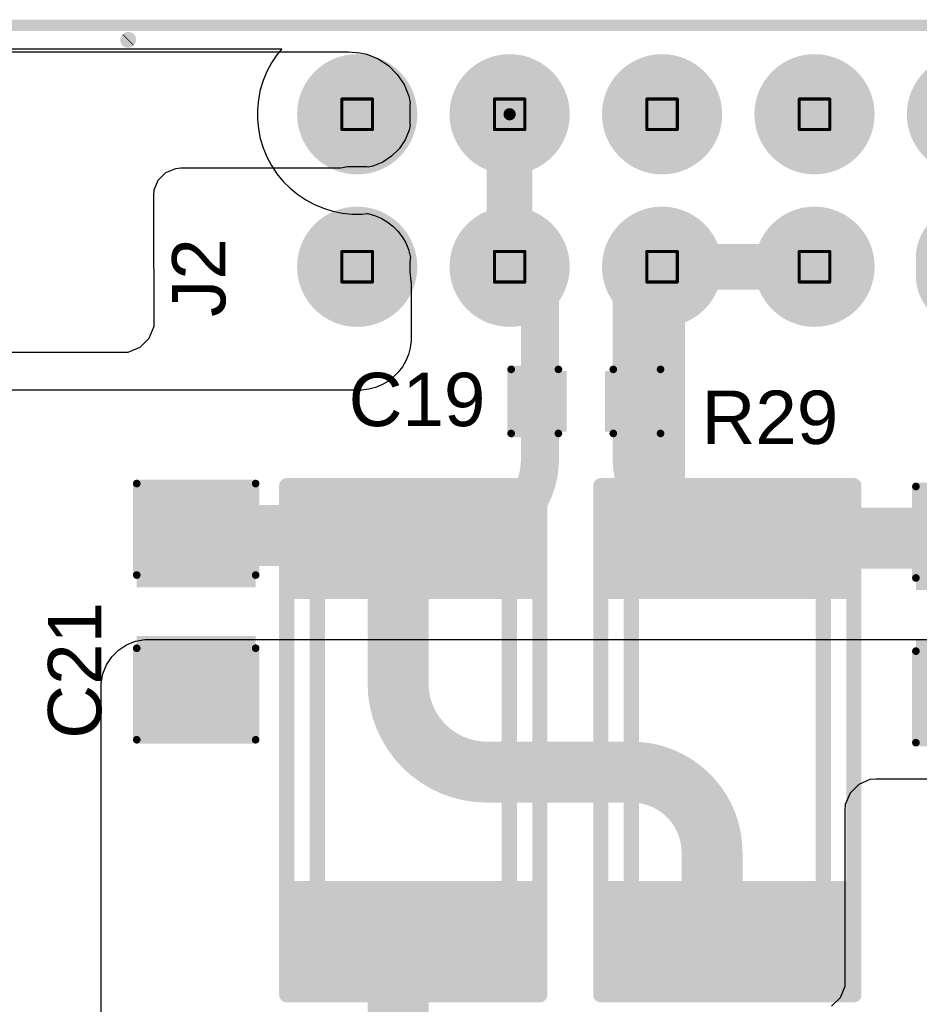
# Model space of a CAD drawing. Header units: inches. Extents: x 0 to 11.2, y -0.2 to 5.5.
# Tile 35 of 57: x 1.394 to 1.984, y 1.907 to 2.553. Entities that reach past the tile are written whole.
import ezdxf

# ---------------------------------------------------------------- set-up
doc = ezdxf.new("R2010")
doc.units = ezdxf.units.IN
doc.header["$MEASUREMENT"] = 0
for name, color, linetype in [('Board Outline', 216, 'Continuous'), ('Bottom Layer', 5, 'Continuous'), ('Bottom Overlay', 54, 'Continuous'), ('Bottom Paste', 16, 'Continuous'), ('Bottom Solder', 6, 'Continuous'), ('Drill Drawing', 1, 'Continuous'), ('Multi-Layer', 9, 'Continuous'), ('Pad Holes', 156, 'Continuous'), ('Top Layer', 1, 'Continuous'), ('Top Overlay', 2, 'Continuous'), ('Top Paste', 8, 'Continuous'), ('Top Solder', 216, 'Continuous')]:
    doc.layers.add(name, color=color, linetype=linetype)
doc.styles.add('Arial', font='txt', dxfattribs={"height": 0.2})

# ---------------------------------------------------------------- blocks, each defined once
blk = doc.blocks.new('SFH11_PBPC_D12_RA_BK_7')
at = {"layer": 'Bottom Layer'}
h = blk.add_hatch(color=5, dxfattribs=at)
edge = h.paths.add_edge_path()
edge.add_arc((0.25, 0.0500001), 0.035433, 0, 360)
h = blk.add_hatch(color=5, dxfattribs=at)
edge = h.paths.add_edge_path()
edge.add_arc((0.35, 0.0500001), 0.035433, 0, 360)
h = blk.add_hatch(color=5, dxfattribs=at)
edge = h.paths.add_edge_path()
edge.add_arc((0.45, 0.0500001), 0.035433, 0, 360)
h = blk.add_hatch(color=5, dxfattribs=at)
edge = h.paths.add_edge_path()
edge.add_arc((0.55, 0.0500001), 0.035433, 0, 360)
h = blk.add_hatch(color=5, dxfattribs=at)
edge = h.paths.add_edge_path()
edge.add_arc((0.15, -0.0499999), 0.035433, 0, 360)
h = blk.add_hatch(color=5, dxfattribs=at)
edge = h.paths.add_edge_path()
edge.add_arc((0.25, -0.0499999), 0.035433, 0, 360)
h = blk.add_hatch(color=5, dxfattribs=at)
edge = h.paths.add_edge_path()
edge.add_arc((0.35, -0.0499998), 0.035433, 0, 360)
h = blk.add_hatch(color=5, dxfattribs=at)
edge = h.paths.add_edge_path()
edge.add_arc((0.4500001, -0.0499998), 0.035433, 0, 360)
h = blk.add_hatch(color=5, dxfattribs=at)
edge = h.paths.add_edge_path()
edge.add_arc((0.55, -0.0499998), 0.035433, 0, 360)
at = {"layer": 'Bottom Solder'}
h = blk.add_hatch(color=6, dxfattribs=at)
edge = h.paths.add_edge_path()
edge.add_arc((0.15, 0.04409455), 0.0335275, 180, 360)
edge.add_line((0.1835275, 0.04409455), (0.1835275, 0.05590565))
edge.add_arc((0.15, 0.05590565), 0.0335275, 0, 180)
edge.add_line((0.1164725, 0.05590565), (0.1164725, 0.04409455))
h = blk.add_hatch(color=6, dxfattribs=at)
edge = h.paths.add_edge_path()
edge.add_arc((0.25, 0.0500001), 0.039433, 0, 360)
h = blk.add_hatch(color=6, dxfattribs=at)
edge = h.paths.add_edge_path()
edge.add_arc((0.35, 0.0500001), 0.039433, 0, 360)
h = blk.add_hatch(color=6, dxfattribs=at)
edge = h.paths.add_edge_path()
edge.add_arc((0.45, 0.0500001), 0.039433, 0, 360)
h = blk.add_hatch(color=6, dxfattribs=at)
edge = h.paths.add_edge_path()
edge.add_arc((0.55, 0.0500001), 0.039433, 0, 360)
h = blk.add_hatch(color=6, dxfattribs=at)
edge = h.paths.add_edge_path()
edge.add_arc((0.15, -0.0499999), 0.039433, 0, 360)
h = blk.add_hatch(color=6, dxfattribs=at)
edge = h.paths.add_edge_path()
edge.add_arc((0.25, -0.0499999), 0.039433, 0, 360)
h = blk.add_hatch(color=6, dxfattribs=at)
edge = h.paths.add_edge_path()
edge.add_arc((0.35, -0.0499998), 0.039433, 0, 360)
h = blk.add_hatch(color=6, dxfattribs=at)
edge = h.paths.add_edge_path()
edge.add_arc((0.4500001, -0.0499998), 0.039433, 0, 360)
h = blk.add_hatch(color=6, dxfattribs=at)
edge = h.paths.add_edge_path()
edge.add_arc((0.55, -0.0499998), 0.039433, 0, 360)
at = {"layer": 'Multi-Layer'}
h = blk.add_hatch(color=9, dxfattribs=at)
edge = h.paths.add_edge_path()
edge.add_arc((0.25, 0.0500001), 0.035433, 0, 360)
h = blk.add_hatch(color=9, dxfattribs=at)
edge = h.paths.add_edge_path()
edge.add_arc((0.35, 0.0500001), 0.035433, 0, 360)
h = blk.add_hatch(color=9, dxfattribs=at)
edge = h.paths.add_edge_path()
edge.add_arc((0.45, 0.0500001), 0.035433, 0, 360)
h = blk.add_hatch(color=9, dxfattribs=at)
edge = h.paths.add_edge_path()
edge.add_arc((0.55, 0.0500001), 0.035433, 0, 360)
h = blk.add_hatch(color=9, dxfattribs=at)
edge = h.paths.add_edge_path()
edge.add_arc((0.15, -0.0499999), 0.035433, 0, 360)
h = blk.add_hatch(color=9, dxfattribs=at)
edge = h.paths.add_edge_path()
edge.add_arc((0.25, -0.0499999), 0.035433, 0, 360)
h = blk.add_hatch(color=9, dxfattribs=at)
edge = h.paths.add_edge_path()
edge.add_arc((0.35, -0.0499998), 0.035433, 0, 360)
h = blk.add_hatch(color=9, dxfattribs=at)
edge = h.paths.add_edge_path()
edge.add_arc((0.4500001, -0.0499998), 0.035433, 0, 360)
h = blk.add_hatch(color=9, dxfattribs=at)
edge = h.paths.add_edge_path()
edge.add_arc((0.55, -0.0499998), 0.035433, 0, 360)
at = {"layer": 'Pad Holes'}
h = blk.add_hatch(color=7, dxfattribs=at)
edge = h.paths.add_edge_path()
edge.add_arc((0.25, 0.0500001), 0.0200787, 0, 360)
h = blk.add_hatch(color=7, dxfattribs=at)
edge = h.paths.add_edge_path()
edge.add_arc((0.35, 0.0500001), 0.0200787, 0, 360)
h = blk.add_hatch(color=7, dxfattribs=at)
edge = h.paths.add_edge_path()
edge.add_arc((0.45, 0.0500001), 0.0200787, 0, 360)
h = blk.add_hatch(color=7, dxfattribs=at)
edge = h.paths.add_edge_path()
edge.add_arc((0.55, 0.0500001), 0.0200787, 0, 360)
h = blk.add_hatch(color=7, dxfattribs=at)
edge = h.paths.add_edge_path()
edge.add_arc((0.25, -0.0499999), 0.0200787, 0, 360)
h = blk.add_hatch(color=7, dxfattribs=at)
edge = h.paths.add_edge_path()
edge.add_arc((0.35, -0.0499998), 0.0200787, 0, 360)
h = blk.add_hatch(color=7, dxfattribs=at)
edge = h.paths.add_edge_path()
edge.add_arc((0.4500001, -0.0499998), 0.0200787, 0, 360)
h = blk.add_hatch(color=7, dxfattribs=at)
edge = h.paths.add_edge_path()
edge.add_arc((0.55, -0.0499998), 0.0200787, 0, 360)
at = {"layer": 'Top Layer'}
h = blk.add_hatch(color=1, dxfattribs=at)
edge = h.paths.add_edge_path()
edge.add_arc((0.25, 0.0500001), 0.035433, 0, 360)
h = blk.add_hatch(color=1, dxfattribs=at)
edge = h.paths.add_edge_path()
edge.add_arc((0.35, 0.0500001), 0.035433, 0, 360)
h = blk.add_hatch(color=1, dxfattribs=at)
edge = h.paths.add_edge_path()
edge.add_arc((0.45, 0.0500001), 0.035433, 0, 360)
h = blk.add_hatch(color=1, dxfattribs=at)
edge = h.paths.add_edge_path()
edge.add_arc((0.55, 0.0500001), 0.035433, 0, 360)
h = blk.add_hatch(color=1, dxfattribs=at)
edge = h.paths.add_edge_path()
edge.add_arc((0.15, -0.0499999), 0.035433, 0, 360)
h = blk.add_hatch(color=1, dxfattribs=at)
edge = h.paths.add_edge_path()
edge.add_arc((0.25, -0.0499999), 0.035433, 0, 360)
h = blk.add_hatch(color=1, dxfattribs=at)
edge = h.paths.add_edge_path()
edge.add_arc((0.35, -0.0499998), 0.035433, 0, 360)
h = blk.add_hatch(color=1, dxfattribs=at)
edge = h.paths.add_edge_path()
edge.add_arc((0.4500001, -0.0499998), 0.035433, 0, 360)
h = blk.add_hatch(color=1, dxfattribs=at)
edge = h.paths.add_edge_path()
edge.add_arc((0.55, -0.0499998), 0.035433, 0, 360)
at = {"layer": 'Top Solder'}
h = blk.add_hatch(color=216, dxfattribs=at)
edge = h.paths.add_edge_path()
edge.add_arc((0.15, 0.04409455), 0.0335275, 180, 360)
edge.add_line((0.1835275, 0.04409455), (0.1835275, 0.05590565))
edge.add_arc((0.15, 0.05590565), 0.0335275, 0, 180)
edge.add_line((0.1164725, 0.05590565), (0.1164725, 0.04409455))
h = blk.add_hatch(color=216, dxfattribs=at)
edge = h.paths.add_edge_path()
edge.add_arc((0.25, 0.0500001), 0.039433, 0, 360)
h = blk.add_hatch(color=216, dxfattribs=at)
edge = h.paths.add_edge_path()
edge.add_arc((0.35, 0.0500001), 0.039433, 0, 360)
h = blk.add_hatch(color=216, dxfattribs=at)
edge = h.paths.add_edge_path()
edge.add_arc((0.45, 0.0500001), 0.039433, 0, 360)
h = blk.add_hatch(color=216, dxfattribs=at)
edge = h.paths.add_edge_path()
edge.add_arc((0.55, 0.0500001), 0.039433, 0, 360)
h = blk.add_hatch(color=216, dxfattribs=at)
edge = h.paths.add_edge_path()
edge.add_arc((0.15, -0.0499999), 0.039433, 0, 360)
h = blk.add_hatch(color=216, dxfattribs=at)
edge = h.paths.add_edge_path()
edge.add_arc((0.25, -0.0499999), 0.039433, 0, 360)
h = blk.add_hatch(color=216, dxfattribs=at)
edge = h.paths.add_edge_path()
edge.add_arc((0.35, -0.0499998), 0.039433, 0, 360)
h = blk.add_hatch(color=216, dxfattribs=at)
edge = h.paths.add_edge_path()
edge.add_arc((0.4500001, -0.0499998), 0.039433, 0, 360)
h = blk.add_hatch(color=216, dxfattribs=at)
edge = h.paths.add_edge_path()
edge.add_arc((0.55, -0.0499998), 0.039433, 0, 360)
at = {"layer": 'Top Overlay', "const_width": 0.01}
blk.add_lwpolyline([(0.7003947, -0.0986052), (0.7, -0.0989999)], dxfattribs=at)
at = {"layer": 'Top Overlay', "const_width": 0.005}
for points in [[(0.6975, -0.0989999, 1), (0.7025, -0.0989999, 1)], [(0.6978947, -0.0986052, 1), (0.7028947, -0.0986052, 1)]]:
    blk.add_lwpolyline(points, format="xyb", close=True, dxfattribs=at)
blk = doc.blocks.new('RES_2512_24')
at = {"layer": 'Top Layer'}
for points in [[(-0.15944875, 0.06692915), (-0.09645665, 0.06692915), (-0.09645665, -0.06692915), (-0.15944875, -0.06692915)], [(0.09645675, 0.06692915), (0.15944885, 0.06692915), (0.15944885, -0.06692915), (0.09645675, -0.06692915)]]:
    blk.add_hatch(color=1, dxfattribs=at).paths.add_polyline_path(points)
at = {"layer": 'Top Paste'}
for points in [[(-0.15944875, 0.06692915), (-0.09645665, 0.06692915), (-0.09645665, -0.06692915), (-0.15944875, -0.06692915)], [(0.09645675, 0.06692915), (0.15944885, 0.06692915), (0.15944885, -0.06692915), (0.09645675, -0.06692915)]]:
    blk.add_hatch(color=8, dxfattribs=at).paths.add_polyline_path(points)
at = {"layer": 'Top Solder'}
for points in [[(-0.16344875, 0.07092915), (-0.09245665, 0.07092915), (-0.09245665, -0.07092915), (-0.16344875, -0.07092915)], [(0.09245675, 0.07092915), (0.16344885, 0.07092915), (0.16344885, -0.07092915), (0.09245675, -0.07092915)]]:
    blk.add_hatch(color=216, dxfattribs=at).paths.add_polyline_path(points)
at = {"layer": 'Top Overlay', "const_width": 0.01}
for points in [[(-0.167, 0.073), (0.1667936, 0.073)], [(-0.167, 0.073), (-0.167, -0.073)], [(0.1667936, 0.073), (0.1667936, -0.073)], [(-0.167, -0.073), (0.1667936, -0.073)]]:
    blk.add_lwpolyline(points, dxfattribs=at)
at = {"layer": 'Top Overlay', "const_width": 0.005}
for points in [[(-0.1695, 0.073, 1), (-0.1645, 0.073, 1)], [(-0.1695, 0.073, 1), (-0.1645, 0.073, 1)], [(0.1642936, 0.073, 1), (0.1692936, 0.073, 1)], [(0.1642936, 0.073, 1), (0.1692936, 0.073, 1)], [(-0.1695, -0.073, 1), (-0.1645, -0.073, 1)], [(-0.1695, -0.073, 1), (-0.1645, -0.073, 1)], [(0.1642936, -0.073, 1), (0.1692936, -0.073, 1)], [(0.1642936, -0.073, 1), (0.1692936, -0.073, 1)]]:
    blk.add_lwpolyline(points, format="xyb", close=True, dxfattribs=at)
blk = doc.blocks.new('RES_2512_25')
at = {"layer": 'Top Layer'}
for points in [[(-0.15944875, 0.06692915), (-0.09645665, 0.06692915), (-0.09645665, -0.06692915), (-0.15944875, -0.06692915)], [(0.09645675, 0.06692915), (0.15944885, 0.06692915), (0.15944885, -0.06692915), (0.09645675, -0.06692915)]]:
    blk.add_hatch(color=1, dxfattribs=at).paths.add_polyline_path(points)
at = {"layer": 'Top Paste'}
for points in [[(-0.15944875, 0.06692915), (-0.09645665, 0.06692915), (-0.09645665, -0.06692915), (-0.15944875, -0.06692915)], [(0.09645675, 0.06692915), (0.15944885, 0.06692915), (0.15944885, -0.06692915), (0.09645675, -0.06692915)]]:
    blk.add_hatch(color=8, dxfattribs=at).paths.add_polyline_path(points)
at = {"layer": 'Top Solder'}
for points in [[(-0.16344875, 0.07092915), (-0.09245665, 0.07092915), (-0.09245665, -0.07092915), (-0.16344875, -0.07092915)], [(0.09245675, 0.07092915), (0.16344885, 0.07092915), (0.16344885, -0.07092915), (0.09245675, -0.07092915)]]:
    blk.add_hatch(color=216, dxfattribs=at).paths.add_polyline_path(points)
at = {"layer": 'Top Overlay', "const_width": 0.01}
for points in [[(-0.167, 0.073), (0.1667936, 0.073)], [(-0.167, 0.073), (-0.167, -0.073)], [(0.1667936, 0.073), (0.1667936, -0.073)], [(-0.167, -0.073), (0.1667936, -0.073)]]:
    blk.add_lwpolyline(points, dxfattribs=at)
at = {"layer": 'Top Overlay', "const_width": 0.005}
for points in [[(-0.1695, 0.073, 1), (-0.1645, 0.073, 1)], [(-0.1695, 0.073, 1), (-0.1645, 0.073, 1)], [(0.1642936, 0.073, 1), (0.1692936, 0.073, 1)], [(0.1642936, 0.073, 1), (0.1692936, 0.073, 1)], [(-0.1695, -0.073, 1), (-0.1645, -0.073, 1)], [(-0.1695, -0.073, 1), (-0.1645, -0.073, 1)], [(0.1642936, -0.073, 1), (0.1692936, -0.073, 1)], [(0.1642936, -0.073, 1), (0.1692936, -0.073, 1)]]:
    blk.add_lwpolyline(points, format="xyb", close=True, dxfattribs=at)
blk = doc.blocks.new('RES_2512_B_26')
at = {"layer": 'Bottom Layer'}
for points in [[(-0.15944875, 0.06692915), (-0.09645665, 0.06692915), (-0.09645665, -0.06692915), (-0.15944875, -0.06692915)], [(0.09645675, 0.06692915), (0.15944885, 0.06692915), (0.15944885, -0.06692915), (0.09645675, -0.06692915)]]:
    blk.add_hatch(color=5, dxfattribs=at).paths.add_polyline_path(points)
at = {"layer": 'Bottom Paste'}
for points in [[(-0.15944875, 0.06692915), (-0.09645665, 0.06692915), (-0.09645665, -0.06692915), (-0.15944875, -0.06692915)], [(0.09645675, 0.06692915), (0.15944885, 0.06692915), (0.15944885, -0.06692915), (0.09645675, -0.06692915)]]:
    blk.add_hatch(color=16, dxfattribs=at).paths.add_polyline_path(points)
at = {"layer": 'Bottom Solder'}
for points in [[(-0.16344875, 0.07092915), (-0.09245665, 0.07092915), (-0.09245665, -0.07092915), (-0.16344875, -0.07092915)], [(0.09245675, 0.07092915), (0.16344885, 0.07092915), (0.16344885, -0.07092915), (0.09245675, -0.07092915)]]:
    blk.add_hatch(color=6, dxfattribs=at).paths.add_polyline_path(points)
at = {"layer": 'Bottom Overlay', "const_width": 0.01}
for points in [[(-0.167, 0.073), (-0.167, -0.073)], [(-0.167, 0.073), (0.1667936, 0.073)], [(0.1667936, 0.073), (0.1667936, -0.073)], [(-0.167, -0.073), (0.1667936, -0.073)]]:
    blk.add_lwpolyline(points, dxfattribs=at)
at = {"layer": 'Bottom Overlay', "const_width": 0.005}
for points in [[(-0.1695, 0.073, 1), (-0.1645, 0.073, 1)], [(-0.1695, 0.073, 1), (-0.1645, 0.073, 1)], [(0.1642936, 0.073, 1), (0.1692936, 0.073, 1)], [(0.1642936, 0.073, 1), (0.1692936, 0.073, 1)], [(-0.1695, -0.073, 1), (-0.1645, -0.073, 1)], [(-0.1695, -0.073, 1), (-0.1645, -0.073, 1)], [(0.1642936, -0.073, 1), (0.1692936, -0.073, 1)], [(0.1642936, -0.073, 1), (0.1692936, -0.073, 1)]]:
    blk.add_lwpolyline(points, format="xyb", close=True, dxfattribs=at)
blk = doc.blocks.new('RES_2512_B_27')
at = {"layer": 'Bottom Layer'}
for points in [[(-0.15944875, 0.06692915), (-0.09645665, 0.06692915), (-0.09645665, -0.06692915), (-0.15944875, -0.06692915)], [(0.09645675, 0.06692915), (0.15944885, 0.06692915), (0.15944885, -0.06692915), (0.09645675, -0.06692915)]]:
    blk.add_hatch(color=5, dxfattribs=at).paths.add_polyline_path(points)
at = {"layer": 'Bottom Paste'}
for points in [[(-0.15944875, 0.06692915), (-0.09645665, 0.06692915), (-0.09645665, -0.06692915), (-0.15944875, -0.06692915)], [(0.09645675, 0.06692915), (0.15944885, 0.06692915), (0.15944885, -0.06692915), (0.09645675, -0.06692915)]]:
    blk.add_hatch(color=16, dxfattribs=at).paths.add_polyline_path(points)
at = {"layer": 'Bottom Solder'}
for points in [[(-0.16344875, 0.07092915), (-0.09245665, 0.07092915), (-0.09245665, -0.07092915), (-0.16344875, -0.07092915)], [(0.09245675, 0.07092915), (0.16344885, 0.07092915), (0.16344885, -0.07092915), (0.09245675, -0.07092915)]]:
    blk.add_hatch(color=6, dxfattribs=at).paths.add_polyline_path(points)
at = {"layer": 'Bottom Overlay', "const_width": 0.01}
for points in [[(-0.167, 0.073), (-0.167, -0.073)], [(-0.167, 0.073), (0.1667936, 0.073)], [(0.1667936, 0.073), (0.1667936, -0.073)], [(-0.167, -0.073), (0.1667936, -0.073)]]:
    blk.add_lwpolyline(points, dxfattribs=at)
at = {"layer": 'Bottom Overlay', "const_width": 0.005}
for points in [[(-0.1695, 0.073, 1), (-0.1645, 0.073, 1)], [(-0.1695, 0.073, 1), (-0.1645, 0.073, 1)], [(0.1642936, 0.073, 1), (0.1692936, 0.073, 1)], [(0.1642936, 0.073, 1), (0.1692936, 0.073, 1)], [(-0.1695, -0.073, 1), (-0.1645, -0.073, 1)], [(-0.1695, -0.073, 1), (-0.1645, -0.073, 1)], [(0.1642936, -0.073, 1), (0.1692936, -0.073, 1)], [(0.1642936, -0.073, 1), (0.1692936, -0.073, 1)]]:
    blk.add_lwpolyline(points, format="xyb", close=True, dxfattribs=at)
blk = doc.blocks.new('C___1206_64')
at = {"layer": 'Top Layer'}
for points in [[(-0.0799999, 0.035), (-0.0199999, 0.035), (-0.0199999, -0.035), (-0.0799999, -0.035)], [(0.0199999, 0.035), (0.0799999, 0.035), (0.0799999, -0.035), (0.0199999, -0.035)]]:
    blk.add_hatch(color=1, dxfattribs=at).paths.add_polyline_path(points)
at = {"layer": 'Top Paste'}
for points in [[(-0.0799999, 0.035), (-0.0199999, 0.035), (-0.0199999, -0.035), (-0.0799999, -0.035)], [(0.0199999, 0.035), (0.0799999, 0.035), (0.0799999, -0.035), (0.0199999, -0.035)]]:
    blk.add_hatch(color=8, dxfattribs=at).paths.add_polyline_path(points)
at = {"layer": 'Top Solder'}
for points in [[(-0.0839999, 0.039), (-0.0159999, 0.039), (-0.0159999, -0.039), (-0.0839999, -0.039)], [(0.0159999, 0.039), (0.0839999, 0.039), (0.0839999, -0.039), (0.0159999, -0.039)]]:
    blk.add_hatch(color=216, dxfattribs=at).paths.add_polyline_path(points)
at = {"layer": 'Top Overlay', "const_width": 0.005}
for points in [[(-0.084, 0.039), (-0.024, 0.039)], [(-0.084, 0.039), (-0.084, -0.039)], [(0.024, 0.039), (0.084, 0.039)], [(0.084, 0.039), (0.084, -0.039)], [(-0.084, -0.039), (-0.024, -0.039)], [(0.024, -0.039), (0.084, -0.039)]]:
    blk.add_lwpolyline(points, dxfattribs=at)
at = {"layer": 'Top Overlay', "const_width": 0.0025}
for points in [[(-0.08525, 0.039, 1), (-0.08275, 0.039, 1)], [(-0.08525, 0.039, 1), (-0.08275, 0.039, 1)], [(-0.02525, 0.039, 1), (-0.02275, 0.039, 1)], [(0.02275, 0.039, 1), (0.02525, 0.039, 1)], [(0.08275, 0.039, 1), (0.08525, 0.039, 1)], [(0.08275, 0.039, 1), (0.08525, 0.039, 1)], [(-0.08525, -0.039, 1), (-0.08275, -0.039, 1)], [(-0.08525, -0.039, 1), (-0.08275, -0.039, 1)], [(-0.02525, -0.039, 1), (-0.02275, -0.039, 1)], [(0.02275, -0.039, 1), (0.02525, -0.039, 1)], [(0.08275, -0.039, 1), (0.08525, -0.039, 1)], [(0.08275, -0.039, 1), (0.08525, -0.039, 1)]]:
    blk.add_lwpolyline(points, format="xyb", close=True, dxfattribs=at)
blk = doc.blocks.new('C___1206_65')
at = {"layer": 'Top Layer'}
for points in [[(-0.0799999, 0.035), (-0.0199999, 0.035), (-0.0199999, -0.035), (-0.0799999, -0.035)], [(0.0199999, 0.035), (0.0799999, 0.035), (0.0799999, -0.035), (0.0199999, -0.035)]]:
    blk.add_hatch(color=1, dxfattribs=at).paths.add_polyline_path(points)
at = {"layer": 'Top Paste'}
for points in [[(-0.0799999, 0.035), (-0.0199999, 0.035), (-0.0199999, -0.035), (-0.0799999, -0.035)], [(0.0199999, 0.035), (0.0799999, 0.035), (0.0799999, -0.035), (0.0199999, -0.035)]]:
    blk.add_hatch(color=8, dxfattribs=at).paths.add_polyline_path(points)
at = {"layer": 'Top Solder'}
for points in [[(-0.0839999, 0.039), (-0.0159999, 0.039), (-0.0159999, -0.039), (-0.0839999, -0.039)], [(0.0159999, 0.039), (0.0839999, 0.039), (0.0839999, -0.039), (0.0159999, -0.039)]]:
    blk.add_hatch(color=216, dxfattribs=at).paths.add_polyline_path(points)
at = {"layer": 'Top Overlay', "const_width": 0.005}
for points in [[(-0.084, 0.039), (-0.024, 0.039)], [(-0.084, 0.039), (-0.084, -0.039)], [(0.024, 0.039), (0.084, 0.039)], [(0.084, 0.039), (0.084, -0.039)], [(-0.084, -0.039), (-0.024, -0.039)], [(0.024, -0.039), (0.084, -0.039)]]:
    blk.add_lwpolyline(points, dxfattribs=at)
at = {"layer": 'Top Overlay', "const_width": 0.0025}
for points in [[(-0.08525, 0.039, 1), (-0.08275, 0.039, 1)], [(-0.08525, 0.039, 1), (-0.08275, 0.039, 1)], [(-0.02525, 0.039, 1), (-0.02275, 0.039, 1)], [(0.02275, 0.039, 1), (0.02525, 0.039, 1)], [(0.08275, 0.039, 1), (0.08525, 0.039, 1)], [(0.08275, 0.039, 1), (0.08525, 0.039, 1)], [(-0.08525, -0.039, 1), (-0.08275, -0.039, 1)], [(-0.08525, -0.039, 1), (-0.08275, -0.039, 1)], [(-0.02525, -0.039, 1), (-0.02275, -0.039, 1)], [(0.02275, -0.039, 1), (0.02525, -0.039, 1)], [(0.08275, -0.039, 1), (0.08525, -0.039, 1)], [(0.08275, -0.039, 1), (0.08525, -0.039, 1)]]:
    blk.add_lwpolyline(points, format="xyb", close=True, dxfattribs=at)
blk = doc.blocks.new('C___0603_66')
at = {"layer": 'Top Layer'}
for points in [[(-0.015, 0.0175), (-0.015, -0.0175), (-0.045, -0.0175), (-0.045, 0.0175)], [(0.045, 0.0175), (0.045, -0.0175), (0.015, -0.0175), (0.015, 0.0175)]]:
    blk.add_hatch(color=1, dxfattribs=at).paths.add_polyline_path(points)
at = {"layer": 'Top Paste'}
for points in [[(-0.015, 0.0175), (-0.015, -0.0175), (-0.045, -0.0175), (-0.045, 0.0175)], [(0.045, 0.0175), (0.045, -0.0175), (0.015, -0.0175), (0.015, 0.0175)]]:
    blk.add_hatch(color=8, dxfattribs=at).paths.add_polyline_path(points)
at = {"layer": 'Top Solder'}
for points in [[(-0.0126378, 0.0198622), (-0.0126378, -0.0198622), (-0.0473622, -0.0198622), (-0.0473622, 0.0198622)], [(0.0473622, 0.0198622), (0.0473622, -0.0198622), (0.0126378, -0.0198622), (0.0126378, 0.0198622)]]:
    blk.add_hatch(color=216, dxfattribs=at).paths.add_polyline_path(points)
at = {"layer": 'Top Overlay', "const_width": 0.005}
for points in [[(-0.049, 0.021), (-0.049, -0.021)], [(-0.018, 0.021), (-0.049, 0.021)], [(0.049, 0.021), (0.018, 0.021)], [(0.049, 0.021), (0.049, -0.021)], [(-0.018, -0.021), (-0.049, -0.021)], [(0.049, -0.021), (0.018, -0.021)]]:
    blk.add_lwpolyline(points, dxfattribs=at)
at = {"layer": 'Top Overlay', "const_width": 0.0025}
for points in [[(-0.05025, 0.021, 1), (-0.04775, 0.021, 1)], [(-0.05025, 0.021, 1), (-0.04775, 0.021, 1)], [(-0.01925, 0.021, 1), (-0.01675, 0.021, 1)], [(0.01675, 0.021, 1), (0.01925, 0.021, 1)], [(0.04775, 0.021, 1), (0.05025, 0.021, 1)], [(0.04775, 0.021, 1), (0.05025, 0.021, 1)], [(-0.05025, -0.021, 1), (-0.04775, -0.021, 1)], [(-0.05025, -0.021, 1), (-0.04775, -0.021, 1)], [(-0.01925, -0.021, 1), (-0.01675, -0.021, 1)], [(0.01675, -0.021, 1), (0.01925, -0.021, 1)], [(0.04775, -0.021, 1), (0.05025, -0.021, 1)], [(0.04775, -0.021, 1), (0.05025, -0.021, 1)]]:
    blk.add_lwpolyline(points, format="xyb", close=True, dxfattribs=at)

msp = doc.modelspace()

# ---------------------------------------------------------------- linework, layer by layer
at = {"layer": 'Board Outline', "const_width": 0.0075}
msp.add_lwpolyline([(0.0098424, 2.5492132), (4.320866, 2.5492132)], dxfattribs=at)
at = {"layer": 'Bottom Layer'}
for p, q in [((0.0299999, 2.5339198), (1.5659755, 2.5339198)), ((1.5659755, 2.5339198), (1.5627347, 2.5299709)), ((1.559163, 2.5246253), (1.5561323, 2.5189554)), ((1.5627347, 2.5299709), (1.559163, 2.5246253)), ((1.5561323, 2.5189554), (1.5536721, 2.5130158)), ((1.5536721, 2.5130158), (1.5518058, 2.5068636)), ((1.5518058, 2.5068636), (1.5505516, 2.5005581)), ((1.5505516, 2.5005581), (1.5499214, 2.49416)), ((1.5499214, 2.49416), (1.5499214, 2.487731)), ((1.5499214, 2.487731), (1.5505516, 2.4813329)), ((1.5505516, 2.4813329), (1.5518058, 2.4750274)), ((1.5518058, 2.4750274), (1.5536721, 2.4688752)), ((1.5536721, 2.4688752), (1.5561323, 2.4629356)), ((1.5561323, 2.4629356), (1.559163, 2.4572657)), ((1.559163, 2.4572657), (1.5627347, 2.4519201)), ((1.5627347, 2.4519201), (1.5668133, 2.4469504)), ((1.5668133, 2.4469504), (1.5713593, 2.4424044)), ((1.5713593, 2.4424044), (1.576329, 2.4383258)), ((1.576329, 2.4383258), (1.5816746, 2.4347541)), ((1.5816746, 2.4347541), (1.5873445, 2.4317234)), ((1.5873445, 2.4317234), (1.5932841, 2.4292632)), ((1.5932841, 2.4292632), (1.5994363, 2.4273969)), ((1.5994363, 2.4273969), (1.6057418, 2.4261427)), ((1.6057418, 2.4261427), (1.6121399, 2.4255125)), ((1.6121399, 2.4255125), (1.6185689, 2.4255125)), ((1.6185689, 2.4255125), (1.6218224, 2.425833)), ((1.6218224, 2.425833), (1.6222818, 2.4257725)), ((1.6222818, 2.4257725), (1.6267684, 2.4245704)), ((1.6267684, 2.4245704), (1.6310597, 2.4227929)), ((1.6310597, 2.4227929), (1.6350823, 2.4204706)), ((1.6350823, 2.4204706), (1.6387674, 2.417643)), ((1.6387674, 2.417643), (1.6420518, 2.4143586)), ((1.6420518, 2.4143586), (1.6448794, 2.4106735)), ((1.6448794, 2.4106735), (1.6472017, 2.4066509)), ((1.6472017, 2.4066509), (1.6489792, 2.4023596)), ((1.6489792, 2.4023596), (1.6501813, 2.397873)), ((1.6502418, 2.3974132), (1.6499214, 2.3941601)), ((1.6501813, 2.397873), (1.6502418, 2.3974132)), ((1.6499214, 2.3941601), (1.6499214, 2.3877311)), ((1.6499214, 2.3877311), (1.6505516, 2.381333)), ((1.6505516, 2.381333), (1.6507873, 2.3801478)), ((1.6507873, 2.3801478), (1.6507875, 2.344567)), ((1.6507875, 2.344567), (1.6507873, 2.3445669)), ((1.6507873, 2.3445669), (1.6507873, 2.3423013)), ((1.6501959, 2.3378087), (1.6490231, 2.3334319)), ((1.6507873, 2.3423013), (1.6501959, 2.3378087)), ((1.6490231, 2.3334319), (1.6472891, 2.3292455)), ((1.6450234, 2.3253213), (1.642265, 2.3217264)), ((1.6472891, 2.3292455), (1.6450234, 2.3253213)), ((1.6390609, 2.3185223), (1.635466, 2.3157639)), ((1.642265, 2.3217264), (1.6390609, 2.3185223)), ((1.6273554, 2.3117642), (1.6229786, 2.3105914)), ((1.6315418, 2.3134982), (1.6273554, 2.3117642)), ((1.635466, 2.3157639), (1.6315418, 2.3134982)), ((1.618486, 2.31), (0.9243185, 2.31)), ((1.6229786, 2.3105914), (1.618486, 2.31))]:
    msp.add_line(p, q, dxfattribs=at)
for points, const_width in [([(1.7153544, 2.3909456), (1.7153544, 2.4909454)], 0.03), ([(1.8153544, 2.2324881), (1.8153544, 2.3909456)], 0.03), ([(1.8153544, 2.3909456), (1.9153541, 2.3909456)], 0.03), ([(1.8153544, 2.2324881), (1.8481588, 2.208492)], 0.03), ([(1.6421588, 2.1178497), (1.6421588, 2.208492)], 0.04), ([(1.7004765, 2.059532), (1.7954474, 2.059532)], 0.04), ([(1.8481588, 1.9525865), (1.8481588, 2.0068206)], 0.04), ([(1.6421588, 1.793492), (1.6421588, 1.9525865)], 0.04)]:
    msp.add_lwpolyline(points, dxfattribs=dict(at, const_width=const_width))
for points, const_width in [([(1.7078544, 2.4909454, 1), (1.7228544, 2.4909454, 1)], 0.015), ([(1.7078544, 2.3909456, 1), (1.7228544, 2.3909456, 1)], 0.015), ([(1.8078544, 2.3909456, 1), (1.8228544, 2.3909456, 1)], 0.015), ([(1.8078544, 2.3909456, 1), (1.8228544, 2.3909456, 1)], 0.015), ([(1.9078541, 2.3909456, 1), (1.9228541, 2.3909456, 1)], 0.015), ([(1.8078544, 2.2324881, 1), (1.8228544, 2.2324881, 1)], 0.015), ([(1.8078544, 2.2324881, 1), (1.8228544, 2.2324881, 1)], 0.015), ([(1.6321588, 2.208492, 1), (1.6521588, 2.208492, 1)], 0.02), ([(1.8406588, 2.208492, 1), (1.8556588, 2.208492, 1)], 0.015), ([(1.6321588, 2.1178497, 1), (1.6521588, 2.1178497, 1)], 0.02), ([(1.6321588, 2.1178497, 1), (1.6521588, 2.1178497, 1)], 0.02), ([(1.6904765, 2.059532, 1), (1.7104765, 2.059532, 1)], 0.02), ([(1.6904765, 2.059532, 1), (1.7104765, 2.059532, 1)], 0.02), ([(1.7854474, 2.059532, 1), (1.8054474, 2.059532, 1)], 0.02), ([(1.7854474, 2.059532, 1), (1.8054474, 2.059532, 1)], 0.02), ([(1.8381588, 2.0068206, 1), (1.8581588, 2.0068206, 1)], 0.02), ([(1.8381588, 2.0068206, 1), (1.8581588, 2.0068206, 1)], 0.02), ([(1.6321588, 1.9525865, 1), (1.6521588, 1.9525865, 1)], 0.02), ([(1.8381588, 1.9525865, 1), (1.8581588, 1.9525865, 1)], 0.02)]:
    msp.add_lwpolyline(points, format="xyb", close=True, dxfattribs=dict(at, const_width=const_width))
at = {"layer": 'Bottom Layer', "const_width": 0.04}
for points in [[(1.7004765, 2.059532, -0.4142135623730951), (1.6421588, 2.1178497)], [(1.7954474, 2.059532, -0.4142135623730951), (1.8481588, 2.0068206)]]:
    msp.add_lwpolyline(points, format="xyb", dxfattribs=at)
at = {"layer": 'Drill Drawing', "const_width": 0.002}
for points in [[(1.6053544, 2.5009455), (1.6253544, 2.5009455)], [(1.6053544, 2.4809455), (1.6053544, 2.5009455)], [(1.6253544, 2.4809455), (1.6253544, 2.5009455)], [(1.7053543, 2.5009455), (1.7253543, 2.5009455)], [(1.7053543, 2.4809455), (1.7053543, 2.5009455)], [(1.7253543, 2.4809455), (1.7253543, 2.5009455)], [(1.8053544, 2.5009455), (1.8253544, 2.5009455)], [(1.8053544, 2.4809455), (1.8053544, 2.5009455)], [(1.8253544, 2.4809455), (1.8253544, 2.5009455)], [(1.9053544, 2.5009456), (1.9253544, 2.5009456)], [(1.9053544, 2.4809456), (1.9053544, 2.5009456)], [(1.9253544, 2.4809456), (1.9253544, 2.5009456)], [(1.6053544, 2.4809455), (1.6253544, 2.4809455)], [(1.7053543, 2.4809455), (1.7253543, 2.4809455)], [(1.8053544, 2.4809455), (1.8253544, 2.4809455)], [(1.9053544, 2.4809456), (1.9253544, 2.4809456)], [(1.6053544, 2.4009456), (1.6253544, 2.4009456)], [(1.6053544, 2.3809456), (1.6053544, 2.4009456)], [(1.6253544, 2.3809456), (1.6253544, 2.4009456)], [(1.7053544, 2.4009456), (1.7253544, 2.4009456)], [(1.7053544, 2.3809456), (1.7053544, 2.4009456)], [(1.7253544, 2.3809456), (1.7253544, 2.4009456)], [(1.8053544, 2.4009456), (1.8253544, 2.4009456)], [(1.8053544, 2.3809456), (1.8053544, 2.4009456)], [(1.8253544, 2.3809456), (1.8253544, 2.4009456)], [(1.9053544, 2.4009456), (1.9253544, 2.4009456)], [(1.9053544, 2.3809456), (1.9053544, 2.4009456)], [(1.9253544, 2.3809456), (1.9253544, 2.4009456)], [(1.6053544, 2.3809456), (1.6253544, 2.3809456)], [(1.7053544, 2.3809456), (1.7253544, 2.3809456)], [(1.8053544, 2.3809456), (1.8253544, 2.3809456)], [(1.9053544, 2.3809456), (1.9253544, 2.3809456)]]:
    msp.add_lwpolyline(points, dxfattribs=at)
at = {"layer": 'Drill Drawing', "const_width": 0.001}
for points in [[(1.6048544, 2.5009455, 1), (1.6058544, 2.5009455, 1)], [(1.6048544, 2.5009455, 1), (1.6058544, 2.5009455, 1)], [(1.6248544, 2.5009455, 1), (1.6258544, 2.5009455, 1)], [(1.6248544, 2.5009455, 1), (1.6258544, 2.5009455, 1)], [(1.7048543, 2.5009455, 1), (1.7058543, 2.5009455, 1)], [(1.7048543, 2.5009455, 1), (1.7058543, 2.5009455, 1)], [(1.7248543, 2.5009455, 1), (1.7258543, 2.5009455, 1)], [(1.7248543, 2.5009455, 1), (1.7258543, 2.5009455, 1)], [(1.8048544, 2.5009455, 1), (1.8058544, 2.5009455, 1)], [(1.8048544, 2.5009455, 1), (1.8058544, 2.5009455, 1)], [(1.8248544, 2.5009455, 1), (1.8258544, 2.5009455, 1)], [(1.8248544, 2.5009455, 1), (1.8258544, 2.5009455, 1)], [(1.9048544, 2.5009456, 1), (1.9058544, 2.5009456, 1)], [(1.9048544, 2.5009456, 1), (1.9058544, 2.5009456, 1)], [(1.9248544, 2.5009456, 1), (1.9258544, 2.5009456, 1)], [(1.9248544, 2.5009456, 1), (1.9258544, 2.5009456, 1)], [(1.6048544, 2.4809455, 1), (1.6058544, 2.4809455, 1)], [(1.6048544, 2.4809455, 1), (1.6058544, 2.4809455, 1)], [(1.6248544, 2.4809455, 1), (1.6258544, 2.4809455, 1)], [(1.6248544, 2.4809455, 1), (1.6258544, 2.4809455, 1)], [(1.7048543, 2.4809455, 1), (1.7058543, 2.4809455, 1)], [(1.7048543, 2.4809455, 1), (1.7058543, 2.4809455, 1)], [(1.7248543, 2.4809455, 1), (1.7258543, 2.4809455, 1)], [(1.7248543, 2.4809455, 1), (1.7258543, 2.4809455, 1)], [(1.8048544, 2.4809455, 1), (1.8058544, 2.4809455, 1)], [(1.8048544, 2.4809455, 1), (1.8058544, 2.4809455, 1)], [(1.8248544, 2.4809455, 1), (1.8258544, 2.4809455, 1)], [(1.8248544, 2.4809455, 1), (1.8258544, 2.4809455, 1)], [(1.9048544, 2.4809456, 1), (1.9058544, 2.4809456, 1)], [(1.9048544, 2.4809456, 1), (1.9058544, 2.4809456, 1)], [(1.9248544, 2.4809456, 1), (1.9258544, 2.4809456, 1)], [(1.9248544, 2.4809456, 1), (1.9258544, 2.4809456, 1)], [(1.6048544, 2.4009456, 1), (1.6058544, 2.4009456, 1)], [(1.6048544, 2.4009456, 1), (1.6058544, 2.4009456, 1)], [(1.6248544, 2.4009456, 1), (1.6258544, 2.4009456, 1)], [(1.6248544, 2.4009456, 1), (1.6258544, 2.4009456, 1)], [(1.7048544, 2.4009456, 1), (1.7058544, 2.4009456, 1)], [(1.7048544, 2.4009456, 1), (1.7058544, 2.4009456, 1)], [(1.7248544, 2.4009456, 1), (1.7258544, 2.4009456, 1)], [(1.7248544, 2.4009456, 1), (1.7258544, 2.4009456, 1)], [(1.8048544, 2.4009456, 1), (1.8058544, 2.4009456, 1)], [(1.8048544, 2.4009456, 1), (1.8058544, 2.4009456, 1)], [(1.8248544, 2.4009456, 1), (1.8258544, 2.4009456, 1)], [(1.8248544, 2.4009456, 1), (1.8258544, 2.4009456, 1)], [(1.9048544, 2.4009456, 1), (1.9058544, 2.4009456, 1)], [(1.9048544, 2.4009456, 1), (1.9058544, 2.4009456, 1)], [(1.9248544, 2.4009456, 1), (1.9258544, 2.4009456, 1)], [(1.9248544, 2.4009456, 1), (1.9258544, 2.4009456, 1)], [(1.6048544, 2.3809456, 1), (1.6058544, 2.3809456, 1)], [(1.6048544, 2.3809456, 1), (1.6058544, 2.3809456, 1)], [(1.6248544, 2.3809456, 1), (1.6258544, 2.3809456, 1)], [(1.6248544, 2.3809456, 1), (1.6258544, 2.3809456, 1)], [(1.7048544, 2.3809456, 1), (1.7058544, 2.3809456, 1)], [(1.7048544, 2.3809456, 1), (1.7058544, 2.3809456, 1)], [(1.7248544, 2.3809456, 1), (1.7258544, 2.3809456, 1)], [(1.7248544, 2.3809456, 1), (1.7258544, 2.3809456, 1)], [(1.8048544, 2.3809456, 1), (1.8058544, 2.3809456, 1)], [(1.8048544, 2.3809456, 1), (1.8058544, 2.3809456, 1)], [(1.8248544, 2.3809456, 1), (1.8258544, 2.3809456, 1)], [(1.8248544, 2.3809456, 1), (1.8258544, 2.3809456, 1)], [(1.9048544, 2.3809456, 1), (1.9058544, 2.3809456, 1)], [(1.9048544, 2.3809456, 1), (1.9058544, 2.3809456, 1)], [(1.9248544, 2.3809456, 1), (1.9258544, 2.3809456, 1)], [(1.9248544, 2.3809456, 1), (1.9258544, 2.3809456, 1)]]:
    msp.add_lwpolyline(points, format="xyb", close=True, dxfattribs=at)
at = {"layer": 'Top Layer'}
for p, q in [((1.18, 2.5319747), (1.6097576, 2.5319748)), ((1.6097576, 2.5319748), (1.6097578, 2.5319745)), ((1.6097578, 2.5319745), (1.6097579, 2.5319746)), ((1.6097579, 2.5319746), (1.6097592, 2.5319746)), ((1.6097592, 2.5319746), (1.6171207, 2.5313143)), ((1.6171207, 2.5313143), (1.6217259, 2.5303984)), ((1.6217259, 2.5303984), (1.6291929, 2.5273056)), ((1.6291929, 2.5273056), (1.635913, 2.5228154)), ((1.635913, 2.5228154), (1.6416279, 2.5171004)), ((1.6416279, 2.5171004), (1.6461179, 2.5103801)), ((1.6461179, 2.5103801), (1.6492105, 2.502913)), ((1.6492105, 2.502913), (1.650115, 2.498364)), ((1.650115, 2.498364), (1.6499213, 2.4973901)), ((1.6499213, 2.4973901), (1.6499213, 2.4845009)), ((1.6494248, 2.4806096), (1.6467539, 2.4741614)), ((1.6500601, 2.4838034), (1.6494248, 2.4806096)), ((1.6499213, 2.4845009), (1.6500601, 2.4838034)), ((1.6467539, 2.4741614), (1.6428763, 2.4683581)), ((1.6428763, 2.4683581), (1.637941, 2.4634227)), ((1.637941, 2.4634227), (1.6321378, 2.4595451)), ((1.496078, 2.4551678), (1.4896182, 2.4524921)), ((1.4995741, 2.4555121), (1.496078, 2.4551678)), ((1.4995742, 2.4555123), (1.4995741, 2.4555121)), ((1.6045552, 2.4555124), (1.4995742, 2.4555123)), ((1.6089098, 2.4563786), (1.6045552, 2.4555124)), ((1.621799, 2.4563786), (1.6089098, 2.4563786)), ((1.6224988, 2.4562394), (1.621799, 2.4563786)), ((1.6256895, 2.4568741), (1.6224988, 2.4562394)), ((1.6321378, 2.4595451), (1.6256895, 2.4568741)), ((1.484674, 2.447548), (1.4819982, 2.4410882)), ((1.4896182, 2.4524921), (1.484674, 2.447548)), ((1.4819982, 2.4410882), (1.4816539, 2.4375921)), ((1.4816539, 2.4375921), (1.481654, 2.4235969)), ((1.481654, 2.4235969), (1.481929, 2.3558947)), ((1.4819288, 2.3516836), (1.4787059, 2.3439027)), ((1.481929, 2.3558947), (1.4819288, 2.3558946)), ((1.4819288, 2.3558946), (1.4819288, 2.3516836)), ((1.4787059, 2.3439027), (1.4727507, 2.3379475)), ((1.4727507, 2.3379475), (1.4649698, 2.3347246)), ((1.4649698, 2.3347246), (0.8199793, 2.3347246)), ((1.4640754, 2.1429816), (1.4698673, 2.1453807)), ((1.4698673, 2.1453807), (1.4760159, 2.1466038)), ((1.4760159, 2.1466038), (2.0578182, 2.1466038)), ((1.45443, 2.1350658), (1.4588629, 2.1394987)), ((1.4588629, 2.1394987), (1.4640754, 2.1429816)), ((1.4509471, 2.1298533), (1.45443, 2.1350658)), ((1.448548, 2.1240614), (1.4509471, 2.1298533)), ((1.447325, 2.1179128), (1.448548, 2.1240614)), ((1.447325, 2.1147783), (1.447325, 2.1179128)), ((1.4473252, 1.7580771), (1.447325, 2.1147783)), ((1.951747, 2.0545967), (1.9443191, 2.0515212)), ((1.9557669, 2.0549916), (1.951747, 2.0545967)), ((1.955767, 2.0549918), (1.9557669, 2.0549916)), ((2.0561663, 2.0549918), (1.955767, 2.0549918)), ((1.9443191, 2.0515212), (1.9386343, 2.0458364)), ((1.9386343, 2.0458364), (1.9355588, 2.0384085)), ((1.9355588, 2.0384085), (1.935164, 2.0343886)), ((1.935164, 2.0343886), (1.935164, 1.9228881)), ((1.9351651, 1.9189324), (1.9321387, 1.9116231)), ((1.935164, 1.9228881), (1.9351638, 1.922888)), ((1.9351638, 1.922888), (1.9351651, 1.9189324)), ((1.9321387, 1.9116231), (1.9265447, 1.9060291))]:
    msp.add_line(p, q, dxfattribs=at)
for points, const_width in [([(1.7153543, 2.3909456), (1.7153543, 2.4909456)], 0.03), ([(1.7153543, 2.3909456), (1.7153543, 2.4909455)], 0.025), ([(1.7153543, 2.4909455), (1.7153544, 2.4909454)], 0.008), ([(1.7153543, 2.3909456), (1.7153544, 2.3909456)], 0.025), ([(1.8153544, 2.3909456), (1.9153544, 2.3909456)], 0.025), ([(1.7353542, 2.3026456), (1.7353542, 2.3709458)], 0.025), ([(1.7953546, 2.2657958), (1.7953546, 2.3709458)], 0.025), ([(1.7353542, 2.2657958), (1.7353542, 2.3026456)], 0.025), ([(1.5097677, 2.2147781), (1.6558727, 2.2147781)], 0.04), ([(1.6621588, 2.208492), (1.719088, 2.2258002)], 0.025), ([(1.8116208, 2.2258002), (1.8116209, 2.2258002)], 0.025), ([(1.8116209, 2.2258002), (1.8681919, 2.2086009)], 0.025), ([(1.874755, 2.2128775), (2.02086, 2.2128775)], 0.04), ([(1.8681919, 2.2086009), (1.86855, 2.208492)], 0.025)]:
    msp.add_lwpolyline(points, dxfattribs=dict(at, const_width=const_width))
for points, const_width in [([(1.7078543, 2.4909456, 1), (1.7228543, 2.4909456, 1)], 0.015), ([(1.7091043, 2.4909455, 1), (1.7216043, 2.4909455, 1)], 0.0125), ([(1.7133543, 2.4909455, 1), (1.7173543, 2.4909455, 1)], 0.004), ([(1.7133544, 2.4909454, 1), (1.7173544, 2.4909454, 1)], 0.004), ([(1.7078543, 2.3909456, 1), (1.7228543, 2.3909456, 1)], 0.015), ([(1.7091043, 2.3909456, 1), (1.7216043, 2.3909456, 1)], 0.0125), ([(1.7091043, 2.3909456, 1), (1.7216043, 2.3909456, 1)], 0.0125), ([(1.7091044, 2.3909456, 1), (1.7216044, 2.3909456, 1)], 0.0125), ([(1.7091044, 2.3909456, 1), (1.7216044, 2.3909456, 1)], 0.0125), ([(1.8091044, 2.3909456, 1), (1.8216044, 2.3909456, 1)], 0.0125), ([(1.8091044, 2.3909456, 1), (1.8216044, 2.3909456, 1)], 0.0125), ([(1.9091044, 2.3909456, 1), (1.9216044, 2.3909456, 1)], 0.0125), ([(1.7291042, 2.3709458, 1), (1.7416042, 2.3709458, 1)], 0.0125), ([(1.7291042, 2.3709458, 1), (1.7416042, 2.3709458, 1)], 0.0125), ([(1.7891046, 2.3709458, 1), (1.8016046, 2.3709458, 1)], 0.0125), ([(1.7891046, 2.3709458, 1), (1.8016046, 2.3709458, 1)], 0.0125), ([(1.7291042, 2.3026456, 1), (1.7416042, 2.3026456, 1)], 0.0125), ([(1.7291042, 2.3026456, 1), (1.7416042, 2.3026456, 1)], 0.0125), ([(1.7291042, 2.2657958, 1), (1.7416042, 2.2657958, 1)], 0.0125), ([(1.7291042, 2.2657958, 1), (1.7416042, 2.2657958, 1)], 0.0125), ([(1.7891046, 2.2657958, 1), (1.8016046, 2.2657958, 1)], 0.0125), ([(1.7891046, 2.2657958, 1), (1.8016046, 2.2657958, 1)], 0.0125), ([(1.4997677, 2.2147781, 1), (1.5197677, 2.2147781, 1)], 0.02), ([(1.6458727, 2.2147781, 1), (1.6658727, 2.2147781, 1)], 0.02), ([(1.712838, 2.2258002, 1), (1.725338, 2.2258002, 1)], 0.0125), ([(1.712838, 2.2258002, 1), (1.725338, 2.2258002, 1)], 0.0125), ([(1.8053708, 2.2258002, 1), (1.8178708, 2.2258002, 1)], 0.0125), ([(1.8053708, 2.2258002, 1), (1.8178708, 2.2258002, 1)], 0.0125), ([(1.8053709, 2.2258002, 1), (1.8178709, 2.2258002, 1)], 0.0125), ([(1.8053709, 2.2258002, 1), (1.8178709, 2.2258002, 1)], 0.0125), ([(1.864755, 2.2128775, 1), (1.884755, 2.2128775, 1)], 0.02), ([(1.6559088, 2.208492, 1), (1.6684088, 2.208492, 1)], 0.0125), ([(1.8619419, 2.2086009, 1), (1.8744419, 2.2086009, 1)], 0.0125), ([(1.8619419, 2.2086009, 1), (1.8744419, 2.2086009, 1)], 0.0125), ([(1.8623, 2.208492, 1), (1.8748, 2.208492, 1)], 0.0125)]:
    msp.add_lwpolyline(points, format="xyb", close=True, dxfattribs=dict(at, const_width=const_width))
at = {"layer": 'Top Layer', "const_width": 0.025}
for points in [[(1.7153544, 2.3909456, -0.4142135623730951), (1.7353542, 2.3709458)], [(1.7953546, 2.3709458, -0.4142135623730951), (1.8153544, 2.3909456)], [(1.7353542, 2.2657958, -0.1955727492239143), (1.719088, 2.2258002)], [(1.8116208, 2.2258002, -0.1955727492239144), (1.7953546, 2.2657958)]]:
    msp.add_lwpolyline(points, format="xyb", dxfattribs=at)

# ---------------------------------------------------------------- block references
for name, p, rotation in [('SFH11_PBPC_D12_RA_BK_7', (2.1653544, 2.4409457), 180), ('C___0603_66', (1.7653542, 2.3026456), 180), ('C___1206_64', (1.5097677, 2.1647782), 90), ('RES_2512_B_27', (1.6421588, 2.0805392), 90), ('RES_2512_24', (1.6621588, 2.0805392), 90), ('RES_2512_B_26', (1.8481588, 2.0805392), 90), ('RES_2512_25', (1.8681588, 2.0805392), 90), ('C___1206_65', (2.02086, 2.1628776), 90)]:
    msp.add_blockref(name, p, dxfattribs=dict(rotation=rotation))

# ---------------------------------------------------------------- texts
at = {"layer": 'Top Overlay', "style": 'Arial'}
for s, p in [('J2', (1.5289224, 2.3580146)), ('C21', (1.4475048, 2.0814365))]:
    msp.add_text(s, height=0.035, rotation=90, dxfattribs=at).set_placement(p)
for s, p in [('C19', (1.6097723, 2.2864119)), ('R29', (1.8412453, 2.2747111))]:
    msp.add_text(s, height=0.035, dxfattribs=at).set_placement(p)

doc.saveas('drawing.dxf')
